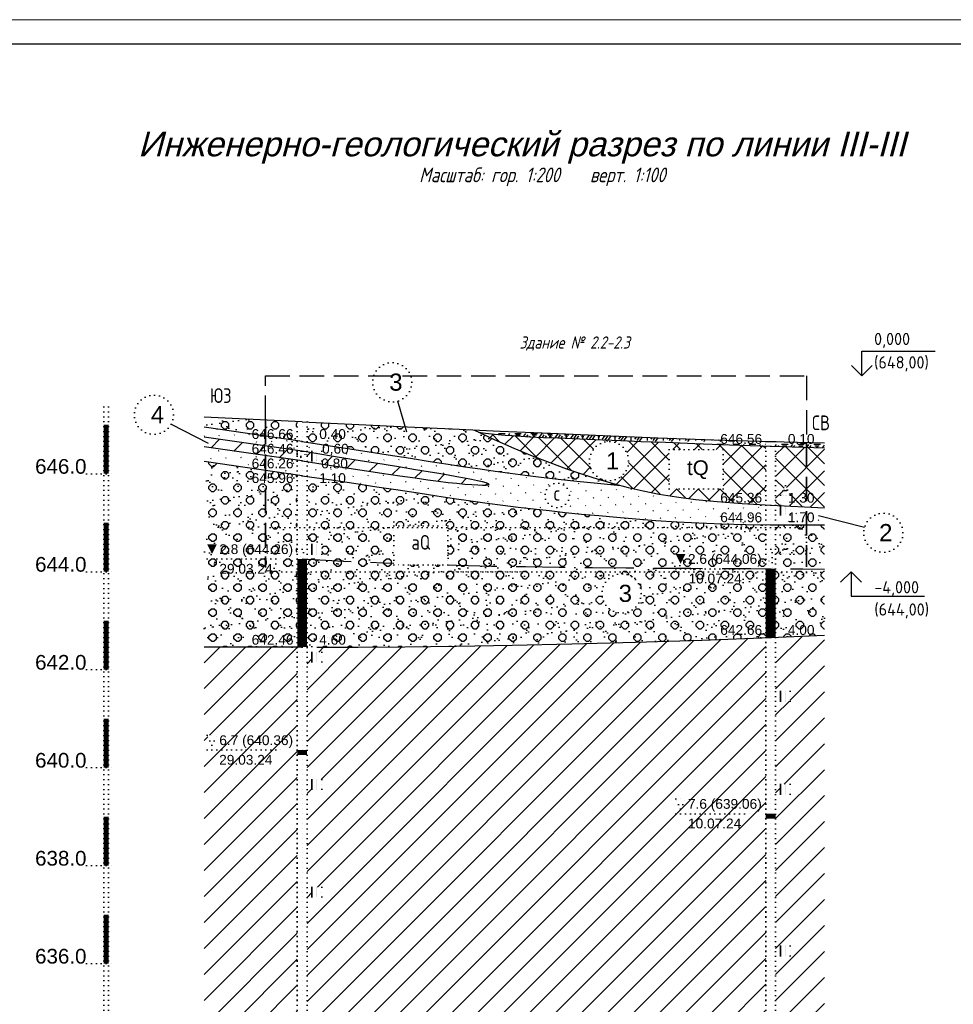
# Model space of a CAD drawing. Header units: millimetres. Extents: x -56135 to 1694203, y -446411 to -23139.
# Tile 42 of 256: x 242503 to 261559, y -118606 to -98505. Entities that reach past the tile are written whole.
import ezdxf

# ---------------------------------------------------------------- set-up
doc = ezdxf.new("R2010")
doc.units = ezdxf.units.MM
for name, pattern in [('CONTI', [1, 0, 1]), ('DASHED', [7, 5, -2, 0]), ('L2', [1, 0, 1])]:
    doc.linetypes.add(name, pattern=pattern)
for name, color, linetype, lineweight in [('0 Фундамент', 5, 'Continuous', 30), ('A-ANNO-NOTE-2', 7, 'Continuous', 18), ('G-ANNO-DIMS', 7, 'Continuous', 9), ('G-ANNO-DIMS-1', 7, 'Continuous', 18), ('ТОНКИЕ', 7, 'Continuous', 9)]:
    doc.layers.add(name, color=color, linetype=linetype, lineweight=lineweight)
for name, color, linetype in [('CUT_LRS', 7, 'CONTI'), ('CUT_TST', 7, 'CONTI'), ('CUT_WAT', 7, 'CONTI'), ('ТОЛСТЫЕ_ОСНОВНЫЕ', 6, 'Continuous')]:
    doc.layers.add(name, color=color, linetype=linetype)
doc.styles.add('ISOCPEUR', font='GOST_Common.ttf', dxfattribs={"height": 450})
doc.styles.get("Standard").update_dxf_attribs({"font": 'arial.ttf'})
doc.styles.add('ўхЁЄхцэ√щ', font='simplex.shx', dxfattribs={"height": 2.5})
pattern_1 = [(45, (-1329.967, 1.9), (-2.65165, 2.65165), [])]
pattern_2 = [(45, (-1329.967, 1.9), (-1.4849242, 1.4849242), [0.15, -2.1])]
pattern_3 = [(45, (-1328.182, 3.43), (-2.55, 2.55), [0.721249, -2.884996]), (45, (-1327.162, 2.41), (-2.55, 2.55), [0.721249, -2.884996]), (135, (-1327.672, 2.41), (-2.55, -2.55), [0.721249, -2.884996]), (135, (-1326.652, 3.43), (-2.55, -2.55), [0.721249, -2.884996]), (0, (-1327.672, 2.41), (2.55, 2.55), [0.51, -4.59]), (0, (-1327.672, 3.94), (2.55, 2.55), [0.51, -4.59]), (90, (-1328.182, 2.92), (-2.55, 2.55), [0.51, -4.59]), (90, (-1326.652, 2.92), (-2.55, 2.55), [0.51, -4.59])]
pattern_4 = [(37.5, (-1329.967, 1.9), (-0.125987, 3.8536475), [0, -3.04, 0, -3.4, 0, -3.25]), (7.5, (-1329.967, 1.9), (3.539553, 5.644292), [0, -1.64, 0, -2.74, 0, -1.05]), (327.5, (-1332.427, 1.9), (6.228284, 0.011318), [0, -1, 0, -3.6, 0, -4.7]), (317.5, (-1332.427, 1.9), (6.012253, 1.755351), [0, -0.5, 0, -2.36, 0, -2.7])]
pattern_5 = [(0, (-1329.967, 1.9), (1.65, 2.2), [1.32, -1.98]), (0, (-1329.747, 1.57), (1.65, 2.2), [0.88, -2.42]), (0, (-1329.527, 1.24), (1.65, 2.2), [0.44, -2.86]), (90, (-1329.307, 0.47), (-1.65, 2.2), [1.1, -3.3]), (53.13, (-1328.537, 0.712), (-3.3, 6e-06), [1.43, -1.32]), (53.13, (-1328.097, 0.47), (-3.3, 6e-06), [1.43, -1.32]), (53.13, (-1327.657, 0.228), (-3.3, 6e-06), [1.43, -1.32])]
pattern_6 = [(45, (-1329.967, 1.9), (-2.209709, 2.209709), []), (135, (-1329.967, 1.9), (-2.209709, -2.209709), [])]

# ---------------------------------------------------------------- blocks, each defined once
blk = doc.blocks.new('*U42')
at = {"layer": 'ТОЛСТЫЕ_ОСНОВНЫЕ', "color": 6}
blk.add_lwpolyline([(20, 5), (1256, 5), (1256, 589), (20, 589)], close=True, dxfattribs=at)
at = {"layer": 'ТОНКИЕ'}
blk.add_lwpolyline([(0, 0), (1261, 0), (1261, 594), (0, 594)], close=True, dxfattribs=at)
blk = doc.blocks.new('UZ_970')
at = {"layer": 'CUT_TST', "color": 0}
for p, q in [((0, 0), (0, 2)), ((0, 2), (2, 2)), ((0, 1.8), (2, 1.8)), ((0, 1.6), (2, 1.6)), ((0, 1.4), (2, 1.4)), ((0, 1.2), (2, 1.2)), ((0, 1), (2, 1)), ((0, 0.8), (2, 0.8)), ((0, 0.6), (2, 0.6)), ((0, 0.4), (2, 0.4)), ((0, 0.2), (2, 0.2)), ((2, 0), (0, 0)), ((2, 2), (2, 0))]:
    blk.add_line(p, q, dxfattribs=at)
blk = doc.blocks.new('UZ_971')
at = {"layer": 'CUT_TST', "color": 0}
for p, q in [((0, 0), (1, 2)), ((2, 0), (0, 0)), ((1, 2), (0.4, 0)), ((1, 2), (0.7, 0)), ((1, 2), (2, 0)), ((1, 2), (1, 0)), ((1, 2), (1.3, 0)), ((1, 2), (1.6, 0))]:
    blk.add_line(p, q, dxfattribs=at)
blk = doc.blocks.new('разрезы геология 1-1')
at = {"layer": 'CUT_LRS'}
h = blk.add_hatch(dxfattribs=at)
h.set_pattern_fill('GR_GR', color=256, scale=17, style=0)
h.set_pattern_definition(pattern_3)
h.paths.add_polyline_path([(8.02, 302.98), (8.02, 306.26), (-4.48, 306.87), (-4.48, 304.78)])
h.paths.add_polyline_path([(8.02, 306.26), (8.02, 302.98), (14.52, 302.04), (14.52, 305.95)])
h.paths.add_polyline_path([(4.71, 301.9), (12.57, 301.9), (12.57, 304.9), (4.71, 304.9)], flags=9)
h = blk.add_hatch(dxfattribs=at)
h.set_pattern_fill('AR-SAND', color=256, scale=2, style=0)
h.set_pattern_definition(pattern_4)
h.paths.add_polyline_path([(-4.48, 306.87), (-4.48, 304.78), (8.02, 302.98), (8.02, 306.26)])
h.paths.add_polyline_path([(8.02, 306.26), (8.02, 302.98), (14.52, 302.04), (14.52, 305.9), (15.52, 305.9)])
h.paths.add_polyline_path([(4.71, 301.9), (12.57, 301.9), (12.57, 304.9), (4.71, 304.9)], flags=9)
h = blk.add_hatch(dxfattribs=at)
h.set_pattern_fill('GR_GR', color=256, scale=17, style=0)
h.set_pattern_definition(pattern_3)
h.paths.add_polyline_path([(35.34, 304.98), (28.52, 305.3), (16.52, 305.85), (16.52, 301.75), (22.12, 300.88), (27.94, 299.98), (33.08, 299.18), (35.34, 298.82)])
h.paths.add_polyline_path([(19.1, 298.9), (24.38, 298.9), (24.38, 301.9), (19.1, 301.9)], flags=25)
h.paths.add_polyline_path([(18.51, 301.9), (23.8, 301.9), (23.8, 304.9), (18.51, 304.9)], flags=24)
h = blk.add_hatch(dxfattribs=at)
h.set_pattern_fill('AR-SAND', color=256, scale=2, style=0)
h.set_pattern_definition(pattern_4)
h.paths.add_polyline_path([(50.56, 304.26), (46.18, 304.47), (37.01, 304.9), (36.05, 304.95), (36.05, 298.71), (37.63, 298.46), (41.68, 297.83), (45.35, 297.26), (48.71, 296.74), (51.87, 296.27), (54.93, 295.83), (57.96, 295.41), (61.06, 295), (64.32, 294.6), (67.81, 294.2), (71.62, 293.79), (75.84, 293.36), (80.55, 292.91), (79.04, 293.31), (75.95, 294.2), (72.77, 295.2), (69.48, 296.31), (66.05, 297.56), (62.47, 298.97), (58.71, 300.54), (54.75, 302.3)])
h.paths.add_polyline_path([(36.05, 304.95), (28.52, 305.3), (16.52, 305.85), (16.52, 301.75), (22.12, 300.88), (27.94, 299.98), (33.08, 299.18), (36.05, 298.71)])
h.paths.add_polyline_path([(19.1, 298.9), (24.38, 298.9), (24.38, 301.9), (19.1, 301.9)], flags=25)
h.paths.add_polyline_path([(18.51, 301.9), (23.8, 301.9), (23.8, 304.9), (18.51, 304.9)], flags=24)
at = {"layer": 'CUT_LRS', "linetype": 'Continuous'}
h = blk.add_hatch(dxfattribs=at)
h.set_pattern_fill('PESOK_S', color=256, scale=30, style=0)
h.set_pattern_definition(pattern_2)
h.paths.add_polyline_path([(-4.48, 304.78), (-4.48, 302.78), (14.52, 300.04), (14.52, 302.04)])
h.paths.add_polyline_path([(-4.48, 300.78), (-4.48, 297.78), (14.52, 295.04), (14.52, 297.7), (14.32, 297.9), (14.52, 297.9), (14.52, 298.04)])
h.paths.add_polyline_path([(4.71, 298.9), (12.57, 298.9), (12.57, 301.9), (4.71, 301.9)], flags=9)
h.paths.add_polyline_path([(4.71, 301.9), (12.57, 301.9), (12.57, 304.9), (4.71, 304.9)], flags=9)
h.paths.add_polyline_path([(4.71, 295.9), (12.57, 295.9), (12.57, 298.9), (4.71, 298.9)], flags=25)
at = {"layer": 'CUT_LRS'}
h = blk.add_hatch(dxfattribs=at)
h.set_pattern_fill('GR_GR', color=256, scale=17, style=0)
h.set_pattern_definition(pattern_3)
h.paths.add_polyline_path([(54.75, 302.3), (50.56, 304.26), (46.18, 304.47), (37.01, 304.9), (35.34, 304.98), (35.34, 298.82), (37.63, 298.46), (41.68, 297.83), (45.35, 297.26), (48.71, 296.74), (51.87, 296.27), (54.93, 295.83), (57.96, 295.41), (61.06, 295), (64.32, 294.6), (67.81, 294.2), (71.62, 293.79), (75.84, 293.36), (80.55, 292.91), (79.04, 293.31), (75.95, 294.2), (72.77, 295.2), (69.48, 296.31), (66.05, 297.56), (62.47, 298.97), (58.71, 300.54)])
at = {"layer": 'CUT_LRS', "linetype": 'Continuous'}
h = blk.add_hatch(dxfattribs=at)
h.set_pattern_fill('POCHVA', color=256, scale=11, style=0)
h.set_pattern_definition(pattern_5)
h.paths.add_polyline_path([(99.53, 302.25), (88.11, 302.65), (76.99, 303.09), (66.25, 303.55), (55.95, 304.01), (50.56, 304.26), (52.3, 303.86), (54.35, 303.54), (56.65, 303.27), (59.18, 303.05), (61.89, 302.87), (64.74, 302.72), (67.67, 302.59), (70.66, 302.47), (73.69, 302.35), (76.92, 302.22), (80.54, 302.07), (84.74, 301.91), (89.71, 301.71), (95.65, 301.49), (102.73, 301.22), (110.17, 300.94), (110.17, 301.93)])
h.paths.add_polyline_path([(100.36, 300.9), (108.08, 300.9), (108.08, 303.9), (100.36, 303.9)], flags=9)
at = {"layer": 'CUT_LRS'}
h = blk.add_hatch(dxfattribs=at)
h.set_pattern_fill('TEHNO', color=256, scale=25, style=0)
h.set_pattern_definition(pattern_6)
h.paths.add_polyline_path([(84.75, 301.91), (80.55, 302.07), (76.93, 302.22), (73.71, 302.35), (70.68, 302.48), (67.7, 302.6), (64.79, 302.72), (61.99, 302.86), (59.35, 303.01), (56.94, 303.17), (54.8, 303.35), (52.98, 303.57), (51.54, 303.81), (54.75, 302.3), (58.71, 300.54), (62.47, 298.97), (66.05, 297.56), (69.48, 296.31), (72.77, 295.2), (75.95, 294.2), (79.04, 293.31), (82.07, 292.5), (85.15, 291.78), (88.39, 291.13), (91.91, 290.55), (95.83, 290.05), (100.27, 289.61), (105.34, 289.22), (110.17, 288.96), (110.17, 300.94), (102.73, 301.22), (95.65, 301.49), (89.72, 301.71)])
h.paths.add_polyline_path([(82.17, 297.91, -1), (74.17, 297.91, -1)], flags=16)
h.paths.add_polyline_path([(90.47, 300.23), (101.47, 300.23), (101.47, 292.23), (90.47, 292.23), (90.47, 296.23)], flags=16)
h.paths.add_polyline_path([(76.65, 300.54), (79.4, 300.54), (79.4, 295.29), (76.65, 295.29)], flags=8)
h.paths.add_polyline_path([(93.34, 298.78), (97.83, 298.78), (97.83, 294.27), (93.34, 294.27)], flags=8)
h.paths.add_polyline_path([(100.36, 288.9), (107.94, 288.9), (107.94, 291.9), (100.36, 291.9)], flags=9)
at = {"layer": 'CUT_LRS', "linetype": 'Continuous'}
h = blk.add_hatch(dxfattribs=at)
h.set_pattern_fill('POCHVA', color=256, scale=11, style=0)
h.set_pattern_definition(pattern_5)
h.paths.add_polyline_path([(112.17, 301.87), (112.17, 300.87), (122.17, 300.58), (122.17, 301.58)])
h.paths.add_polyline_path([(114.16, 300.9), (119.02, 300.9), (119.02, 303.9), (114.16, 303.9)], flags=9)
h = blk.add_hatch(dxfattribs=at)
h.set_pattern_fill('SUGL_D', color=256, scale=30, style=0)
h.set_pattern_definition(pattern_1)
h.paths.add_polyline_path([(-4.48, 302.78), (-4.48, 300.78), (14.52, 298.04), (14.52, 300.04)])
h.paths.add_polyline_path([(4.71, 298.9), (12.57, 298.9), (12.57, 301.9), (4.71, 301.9)], flags=25)
h = blk.add_hatch(dxfattribs=at)
h.set_pattern_fill('PESOK_S', color=256, scale=30, style=0)
h.set_pattern_definition(pattern_2)
h.paths.add_polyline_path([(61.06, 295), (57.96, 295.41), (54.93, 295.83), (51.87, 296.27), (48.71, 296.74), (45.35, 297.26), (41.68, 297.83), (37.63, 298.46), (33.08, 299.18), (27.94, 299.98), (22.12, 300.88), (16.52, 301.75), (16.52, 299.9), (17.52, 299.9), (19.52, 299.9), (19.52, 299.24), (21.95, 298.84), (27.35, 297.96), (31.85, 297.23), (35.57, 296.62), (40.46, 295.83), (44.51, 295.16), (47.99, 294.54), (51.63, 293.82), (54.26, 293.09), (52.88, 292.95), (50.86, 293.02), (47.96, 293.25), (45.32, 293.54), (43.38, 293.78), (41.18, 294.07), (38.6, 294.44), (35.5, 294.89), (31.77, 295.44), (27.28, 296.12), (21.9, 296.93), (16.52, 297.75), (16.52, 294.76), (21.02, 294.1), (26.1, 293.35), (30.79, 292.65), (35.14, 291.99), (39.2, 291.38), (42.99, 290.81), (46.58, 290.27), (49.99, 289.78), (53.28, 289.32), (56.47, 288.89), (59.63, 288.5), (62.77, 288.12), (65.95, 287.76), (69.19, 287.41), (72.55, 287.07), (76.06, 286.74), (79.76, 286.41), (83.64, 286.08), (87.73, 285.78), (92.01, 285.5), (96.49, 285.27), (101.18, 285.08), (106.07, 284.96), (110.17, 284.91), (110.17, 288.96), (105.34, 289.22), (100.27, 289.61), (95.83, 290.05), (91.91, 290.55), (88.39, 291.13), (85.15, 291.78), (82.07, 292.5), (80.55, 292.91), (75.84, 293.36), (71.62, 293.79), (67.81, 294.2), (64.32, 294.6)])
h.paths.add_polyline_path([(70.07, 290.9, -1), (65.11, 290.9, -1)], flags=16)
h.paths.add_polyline_path([(66.86, 289.7), (68.11, 289.7), (68.11, 292.09), (66.86, 292.09)], flags=8)
h.paths.add_polyline_path([(100.37, 284.9), (108.22, 284.9), (108.22, 287.9), (100.37, 287.9)], flags=9)
h.paths.add_polyline_path([(100.37, 288.9), (107.94, 288.9), (107.94, 291.9), (100.37, 291.9)], flags=24)
h.paths.add_polyline_path([(18.52, 292.9), (22.94, 292.9), (22.94, 295.9), (18.52, 295.9)], flags=25)
h.paths.add_polyline_path([(18.93, 295.9), (24.21, 295.9), (24.21, 298.9), (18.93, 298.9)], flags=24)
h.paths.add_polyline_path([(19.1, 298.9), (24.38, 298.9), (24.38, 301.9), (19.1, 301.9)], flags=9)
h = blk.add_hatch(dxfattribs=at)
h.set_pattern_fill('SUGL_D', color=256, scale=30, style=0)
h.set_pattern_definition(pattern_1)
h.paths.add_polyline_path([(31.85, 297.23), (27.35, 297.96), (21.95, 298.84), (19.52, 299.24), (19.52, 297.9), (17.52, 297.9), (16.52, 297.9), (16.52, 297.75), (21.9, 296.93), (27.28, 296.12), (31.77, 295.44), (35.5, 294.89), (38.6, 294.44), (41.18, 294.07), (43.38, 293.78), (45.32, 293.54), (47.1, 293.35), (48.72, 293.19), (50.15, 293.08), (51.38, 293), (52.37, 292.97), (53.11, 292.97), (53.57, 293.02), (53.73, 293.11), (53.56, 293.24), (53.1, 293.41), (52.35, 293.62), (51.35, 293.85), (50.12, 294.11), (48.69, 294.4), (47.08, 294.7), (45.32, 295.01), (43.4, 295.34), (41.22, 295.7), (38.66, 296.12), (35.57, 296.62)])
h.paths.add_polyline_path([(17.52, 299.57), (16.52, 299.74), (16.52, 297.9), (17.52, 297.9)])
h.paths.add_polyline_path([(18.93, 295.9), (24.21, 295.9), (24.21, 298.9), (18.93, 298.9)], flags=25)
at = {"layer": 'CUT_LRS'}
h = blk.add_hatch(dxfattribs=at)
h.set_pattern_fill('TEHNO', color=256, scale=25, style=0)
h.set_pattern_definition(pattern_6)
h.paths.add_polyline_path([(112.17, 300.87), (112.17, 288.9), (113.17, 288.9), (115.17, 288.9), (115.17, 288.69), (118.47, 288.53), (118.47, 300.69)])
h.paths.add_polyline_path([(114.17, 292.9), (115.17, 290.9), (113.17, 290.9)], flags=16)
h.paths.add_polyline_path([(118.47, 288.53), (122.17, 288.34), (122.17, 300.58), (118.47, 300.69)])
h.paths.add_polyline_path([(114.16, 288.9), (118.88, 288.9), (118.88, 291.9), (114.16, 291.9)], flags=9)
h = blk.add_hatch(dxfattribs=at)
h.set_pattern_fill('GR_GR', color=256, scale=17, style=0)
h.set_pattern_definition(pattern_3)
h.paths.add_polyline_path([(-4.48, 259.9), (14.52, 259.9), (14.52, 295.04), (-4.48, 297.78)])
h.paths.add_polyline_path([(-1.87, 274.4), (7.56, 274.4), (7.56, 277.4), (-1.87, 277.4)], flags=24)
h.paths.add_polyline_path([(-1.96, 278.18), (11.04, 278.18), (11.04, 281.62), (-1.96, 281.62)], flags=24)
h.paths.add_polyline_path([(4.71, 259.9), (12.57, 259.9), (12.57, 262.9), (4.71, 262.9)], flags=9)
h.paths.add_polyline_path([(4.71, 292.9), (12.43, 292.9), (12.43, 295.9), (4.71, 295.9)], flags=24)
h = blk.add_hatch(dxfattribs=at)
h.set_pattern_fill('AR-SAND', color=256, scale=2, style=0)
h.set_pattern_definition(pattern_4)
h.paths.add_polyline_path([(-4.48, 259.9), (14.52, 259.9), (14.52, 295.04), (-4.48, 297.78)])
h.paths.add_polyline_path([(-1.87, 274.4), (7.56, 274.4), (7.56, 277.4), (-1.87, 277.4)], flags=24)
h.paths.add_polyline_path([(-1.96, 278.18), (11.04, 278.18), (11.04, 281.62), (-1.96, 281.62)], flags=24)
h.paths.add_polyline_path([(4.71, 259.9), (12.57, 259.9), (12.57, 262.9), (4.71, 262.9)], flags=9)
h.paths.add_polyline_path([(4.71, 292.9), (12.43, 292.9), (12.43, 295.9), (4.71, 295.9)], flags=24)
h = blk.add_hatch(dxfattribs=at)
h.set_pattern_fill('GR_GR', color=256, scale=17, style=0)
h.set_pattern_definition(pattern_3)
h.paths.add_polyline_path([(61.12, 276.33), (67.98, 276.23), (74.78, 276.16), (81.57, 276.1), (88.29, 276.04), (94.84, 275.99), (101.15, 275.96), (107.12, 275.92), (110.17, 275.91), (110.17, 284.91), (106.07, 284.96), (101.18, 285.08), (96.49, 285.27), (92.01, 285.5), (87.73, 285.78), (83.64, 286.08), (79.76, 286.41), (76.06, 286.74), (72.55, 287.07), (69.19, 287.41), (65.95, 287.76), (62.77, 288.12), (59.63, 288.5), (56.47, 288.89), (53.28, 289.32), (49.99, 289.78), (46.58, 290.27), (42.99, 290.81), (39.2, 291.38), (35.14, 291.99), (30.79, 292.65), (26.1, 293.35), (21.02, 294.1), (16.52, 294.76), (16.52, 277.85), (23.96, 277.47), (31.98, 277.12), (34.24, 277.04), (34.24, 280.68), (34.24, 284.68), (45.24, 284.68), (45.24, 276.68), (47.02, 276.62), (54.16, 276.46)])
h.paths.add_polyline_path([(19.52, 280.9), (19.52, 278.9), (17.52, 278.9), (17.52, 280.9)], flags=16)
h.paths.add_polyline_path([(54.16, 276.46), (47.02, 276.62), (45.24, 276.68), (34.24, 276.68), (34.24, 277.04), (31.98, 277.12), (23.96, 277.47), (16.52, 277.85), (16.52, 259.9), (17.52, 259.9), (18.52, 259.9), (26.94, 259.9), (36.46, 259.96), (46.97, 260.08), (58.38, 260.27), (70.6, 260.54), (83.54, 260.89), (97.09, 261.34), (110.17, 261.86), (110.17, 275.91), (107.12, 275.92), (101.15, 275.96), (94.84, 275.99), (88.29, 276.04), (81.57, 276.1), (74.78, 276.16), (67.98, 276.23), (61.12, 276.33)])
h.paths.add_polyline_path([(84.74, 270.88, -1), (76.74, 270.88, -1)], flags=16)
h.paths.add_polyline_path([(93.69, 276.18), (106.69, 276.18), (106.69, 279.62), (93.69, 279.62)], flags=24)
h.paths.add_polyline_path([(18.51, 292.9), (22.94, 292.9), (22.94, 295.9), (18.51, 295.9)], flags=9)
h.paths.add_polyline_path([(79.25, 273.51), (82.5, 273.51), (82.5, 268.25), (79.25, 268.25)], flags=8)
h.paths.add_polyline_path([(93.89, 272.4), (103.04, 272.4), (103.04, 275.4), (93.89, 275.4)], flags=24)
h.paths.add_polyline_path([(100.36, 261.9), (108.22, 261.9), (108.22, 264.9), (100.36, 264.9)], flags=24)
h.paths.add_polyline_path([(18.51, 259.9), (23.8, 259.9), (23.8, 262.9), (18.51, 262.9)], flags=9)
h = blk.add_hatch(dxfattribs=at)
h.set_pattern_fill('AR-SAND', color=256, scale=2, style=0)
h.set_pattern_definition(pattern_4)
h.paths.add_polyline_path([(61.12, 276.33), (67.98, 276.23), (74.78, 276.16), (81.57, 276.1), (88.29, 276.04), (94.84, 275.99), (101.15, 275.96), (107.12, 275.92), (110.17, 275.91), (110.17, 284.91), (106.07, 284.96), (101.18, 285.08), (96.49, 285.27), (92.01, 285.5), (87.73, 285.78), (83.64, 286.08), (79.76, 286.41), (76.06, 286.74), (72.55, 287.07), (69.19, 287.41), (65.95, 287.76), (62.77, 288.12), (59.63, 288.5), (56.47, 288.89), (53.28, 289.32), (49.99, 289.78), (46.58, 290.27), (42.99, 290.81), (39.2, 291.38), (35.14, 291.99), (30.79, 292.65), (26.1, 293.35), (21.02, 294.1), (16.52, 294.76), (16.52, 277.85), (23.96, 277.47), (31.98, 277.12), (34.24, 277.04), (34.24, 280.68), (34.24, 284.68), (45.24, 284.68), (45.24, 276.68), (47.02, 276.62), (54.16, 276.46)])
h.paths.add_polyline_path([(19.52, 280.9), (19.52, 278.9), (17.52, 278.9), (17.52, 280.9)], flags=16)
h.paths.add_polyline_path([(54.16, 276.46), (47.02, 276.62), (45.24, 276.68), (34.24, 276.68), (34.24, 277.04), (31.98, 277.12), (23.96, 277.47), (16.52, 277.85), (16.52, 259.9), (17.52, 259.9), (18.52, 259.9), (26.94, 259.9), (36.46, 259.96), (46.97, 260.08), (58.38, 260.27), (70.6, 260.54), (83.54, 260.89), (97.09, 261.34), (110.17, 261.86), (110.17, 275.91), (107.12, 275.92), (101.15, 275.96), (94.84, 275.99), (88.29, 276.04), (81.57, 276.1), (74.78, 276.16), (67.98, 276.23), (61.12, 276.33)])
h.paths.add_polyline_path([(84.74, 270.88, -1), (76.74, 270.88, -1)], flags=16)
h.paths.add_polyline_path([(93.69, 276.18), (106.69, 276.18), (106.69, 279.62), (93.69, 279.62)], flags=24)
h.paths.add_polyline_path([(18.51, 292.9), (22.94, 292.9), (22.94, 295.9), (18.51, 295.9)], flags=9)
h.paths.add_polyline_path([(79.25, 273.51), (82.5, 273.51), (82.5, 268.25), (79.25, 268.25)], flags=8)
h.paths.add_polyline_path([(93.89, 272.4), (103.04, 272.4), (103.04, 275.4), (93.89, 275.4)], flags=24)
h.paths.add_polyline_path([(100.36, 261.9), (108.22, 261.9), (108.22, 264.9), (100.36, 264.9)], flags=24)
h.paths.add_polyline_path([(18.51, 259.9), (23.8, 259.9), (23.8, 262.9), (18.51, 262.9)], flags=9)
at = {"layer": 'CUT_LRS', "linetype": 'Continuous'}
h = blk.add_hatch(dxfattribs=at)
h.set_pattern_fill('PESOK_S', color=256, scale=30, style=0)
h.set_pattern_definition(pattern_2)
h.paths.add_polyline_path([(122.17, 288.34), (115.17, 288.69), (115.17, 286.9), (113.17, 286.9), (113.17, 288.8), (112.17, 288.85), (112.17, 284.9), (122.17, 284.86)])
h.paths.add_polyline_path([(114.16, 284.9), (119.02, 284.9), (119.02, 287.9), (114.16, 287.9)], flags=24)
at = {"layer": 'CUT_LRS'}
h = blk.add_hatch(dxfattribs=at)
h.set_pattern_fill('GR_GR', color=256, scale=17, style=0)
h.set_pattern_definition(pattern_3)
h.paths.add_polyline_path([(122.17, 284.86), (112.17, 284.9), (112.17, 275.9), (112.67, 275.9), (117.71, 275.87), (122.17, 275.85)])
h.paths.add_polyline_path([(115.17, 278.9), (113.17, 278.9), (114.17, 280.9)], flags=16)
h.paths.add_polyline_path([(122.17, 275.85), (117.71, 275.87), (112.67, 275.9), (112.17, 275.9), (112.17, 261.94), (122.17, 262.36)])
h.paths.add_polyline_path([(114.16, 261.9), (119.45, 261.9), (119.45, 264.9), (114.16, 264.9)], flags=9)
h = blk.add_hatch(dxfattribs=at)
h.set_pattern_fill('AR-SAND', color=256, scale=2, style=0)
h.set_pattern_definition(pattern_4)
h.paths.add_polyline_path([(122.17, 284.86), (112.17, 284.9), (112.17, 275.9), (112.67, 275.9), (117.71, 275.87), (122.17, 275.85)])
h.paths.add_polyline_path([(115.17, 278.9), (113.17, 278.9), (114.17, 280.9)], flags=16)
h.paths.add_polyline_path([(117.71, 275.87), (112.67, 275.9), (112.17, 275.9), (112.17, 261.94), (122.17, 262.36), (122.17, 275.85)])
h.paths.add_polyline_path([(114.16, 261.9), (119.45, 261.9), (119.45, 264.9), (114.16, 264.9)], flags=9)
at = {"layer": 'CUT_LRS', "linetype": 'Continuous'}
h = blk.add_hatch(dxfattribs=at)
h.set_pattern_fill('SUGL_D', color=256, scale=30, style=0)
h.set_pattern_definition(pattern_1)
h.paths.add_polyline_path([(110.17, 261.86), (97.09, 261.34), (83.54, 260.89), (70.6, 260.54), (58.38, 260.27), (46.97, 260.08), (36.46, 259.96), (26.94, 259.9), (18.52, 259.9), (17.52, 259.9), (16.52, 259.9), (16.52, 75.9), (15.52, 75.9), (22.72, 67.93), (29.47, 60.66), (35.8, 54.03), (41.78, 47.97), (47.47, 42.41), (52.92, 37.28), (58.18, 32.51), (63.31, 28.04), (68.38, 23.8), (73.48, 19.81), (78.74, 16.08), (84.25, 12.63), (90.14, 9.46), (96.52, 6.61), (103.49, 4.08), (110.17, 2.18)])
h.paths.add_polyline_path([(69.32, 174.08), (69.32, 166.08), (58.32, 166.08), (58.32, 170.08), (58.32, 174.08)], flags=16)
h.paths.add_polyline_path([(93.91, 170.06, -1), (85.91, 170.06, -1)], flags=16)
h.paths.add_polyline_path([(40.93, 170.25, -1), (32.93, 170.25, -1)], flags=16)
h.paths.add_polyline_path([(92.77, 226.9), (91.77, 228.9), (93.77, 228.9)], flags=16)
h.paths.add_polyline_path([(19.52, 157.9), (19.52, 155.9), (17.52, 155.9), (17.52, 157.9)], flags=16)
h.paths.add_polyline_path([(19.52, 208.9), (17.52, 208.9), (17.52, 210.9), (19.52, 210.9)], flags=16)
h.paths.add_polyline_path([(19.52, 230.9), (17.52, 230.9), (17.52, 232.9), (19.52, 232.9)], flags=16)
h.paths.add_polyline_path([(19.52, 104.9), (19.52, 102.9), (17.52, 102.9), (17.52, 104.9)], flags=16)
h.paths.add_polyline_path([(19.52, 256.9), (17.52, 256.9), (17.52, 258.9), (19.52, 258.9)], flags=16)
h.paths.add_polyline_path([(19.52, 87.9), (19.52, 85.9), (17.52, 85.9), (17.52, 87.9)], flags=16)
h.paths.add_polyline_path([(61.35, 172.95), (66.28, 172.95), (66.28, 168.45), (61.35, 168.45)], flags=8)
h.paths.add_polyline_path([(88.25, 172.69), (91.75, 172.69), (91.75, 167.43), (88.25, 167.43)], flags=8)
h.paths.add_polyline_path([(35.27, 172.87), (38.78, 172.87), (38.78, 167.62), (35.27, 167.62)], flags=8)
h.paths.add_polyline_path([(93.78, 222.4), (102.92, 222.4), (102.92, 225.4), (93.78, 225.4)], flags=24)
h.paths.add_polyline_path([(93.69, 226.18), (106.55, 226.18), (106.55, 229.62), (93.69, 229.62)], flags=24)
h.paths.add_polyline_path([(100.36, 1.9), (107.79, 1.9), (107.79, 4.9), (100.36, 4.9)], flags=9)
h.paths.add_polyline_path([(18.51, 75.9), (24.94, 75.9), (24.94, 78.9), (18.51, 78.9)], flags=24)
h = blk.add_hatch(dxfattribs=at)
h.set_pattern_fill('SUGL_D', color=256, scale=30, style=0)
h.set_pattern_definition(pattern_1)
h.paths.add_polyline_path([(122.17, 262.36), (112.17, 261.94), (112.17, 1.9), (111.17, 1.9), (122.17, -0.89)])
h.paths.add_polyline_path([(115.17, 198.9), (115.17, 196.9), (113.17, 196.9), (113.17, 198.9)], flags=16)
h.paths.add_polyline_path([(115.17, 229.9), (113.17, 229.9), (113.17, 231.9), (115.17, 231.9)], flags=16)
h.paths.add_polyline_path([(115.17, 248.9), (113.17, 248.9), (113.17, 250.9), (115.17, 250.9)], flags=16)
h.paths.add_polyline_path([(115.17, 136.9), (115.17, 134.9), (113.17, 134.9), (113.17, 136.9)], flags=16)
h.paths.add_polyline_path([(115.17, 90.9), (115.17, 88.9), (113.17, 88.9), (113.17, 90.9)], flags=16)
h.paths.add_polyline_path([(115.17, 58.9), (115.17, 56.9), (113.17, 56.9), (113.17, 58.9)], flags=16)
h.paths.add_polyline_path([(115.17, 7.9), (115.17, 5.9), (113.17, 5.9), (113.17, 7.9)], flags=16)
h.paths.add_polyline_path([(114.16, 1.9), (120.59, 1.9), (120.59, 4.9), (114.16, 4.9)], flags=24)
h = blk.add_hatch(dxfattribs=at)
h.set_pattern_fill('SUGL_D', color=256, scale=30, style=0)
h.set_pattern_definition(pattern_1)
h.paths.add_polyline_path([(14.52, 259.9), (-4.48, 259.9), (-4.48, 98.08), (14.52, 77.01)])
h.paths.add_polyline_path([(-1.88, 241.9), (-2.88, 239.9), (-3.88, 241.9)], flags=16)
h.paths.add_polyline_path([(-1.91, 235.4), (7.52, 235.4), (7.52, 238.4), (-1.91, 238.4)], flags=24)
h.paths.add_polyline_path([(-1.96, 239.18), (10.9, 239.18), (10.9, 242.62), (-1.96, 242.62)], flags=24)
for p, q in [((-24.98, 308.94), (-24.98, -5.1)), ((-23.98, 308.94), (-23.98, -18.1)), ((14.52, 305.9), (14.52, 75.9)), ((14.52, 305.9), (16.52, 305.9)), ((14.52, 305.9), (16.52, 305.9)), ((16.52, 305.9), (16.52, 75.9)), ((14.52, 304.9), (16.52, 304.9)), ((14.52, 303.9), (16.52, 303.9)), ((12.52, 301.9), (13.52, 301.9)), ((13.52, 301.9), (15.52, 301.9)), ((14.52, 302.9), (16.52, 302.9)), ((14.52, 301.9), (16.52, 301.9)), ((15.52, 301.9), (17.52, 301.9)), ((110.17, 301.9), (110.17, 1.9)), ((112.17, 301.9), (112.17, 1.9)), ((13.52, 299.9), (15.52, 299.9)), ((14.52, 300.9), (16.52, 300.9)), ((14.52, 299.9), (16.52, 299.9)), ((14.52, 299.9), (16.52, 299.9)), ((14.52, 299.9), (16.52, 299.9)), ((14.52, 299.6), (16.22, 297.9)), ((15.32, 299.9), (16.52, 298.7)), ((15.52, 299.9), (17.52, 299.9)), ((15.52, 299.9), (16.52, 298.9)), ((15.72, 299.9), (16.52, 299.1)), ((108.17, 300.9), (109.17, 300.9)), ((109.17, 300.9), (111.17, 300.9)), ((111.17, 300.9), (113.17, 300.9)), ((113.17, 300.9), (114.17, 300.9)), ((13.52, 297.9), (15.52, 297.9)), ((14.52, 297.7), (14.32, 297.9)), ((14.52, 299.4), (16.02, 297.9)), ((14.52, 299.2), (15.82, 297.9)), ((14.52, 298.1), (14.72, 297.9)), ((14.52, 297.9), (16.52, 297.9)), ((14.52, 297.9), (14.52, 297.9)), ((14.52, 297.9), (16.52, 297.9)), ((14.52, 297.9), (16.52, 297.9)), ((15.52, 297.9), (17.52, 297.9)), ((14.52, 296.9), (16.52, 296.9)), ((14.52, 295.9), (16.52, 295.9)), ((-28.48, 295.3), (-22.48, 295.3)), ((13.52, 294.9), (15.52, 294.9)), ((14.52, 294.9), (16.52, 294.9)), ((14.52, 293.9), (16.52, 293.9)), ((15.52, 294.9), (17.52, 294.9)), ((14.52, 292.9), (16.52, 292.9)), ((14.52, 291.9), (16.52, 291.9)), ((14.52, 290.9), (16.52, 290.9)), ((14.52, 289.9), (16.52, 289.9)), ((14.52, 288.9), (16.52, 288.9)), ((14.52, 287.9), (16.52, 287.9)), ((108.17, 288.9), (109.17, 288.9)), ((109.17, 288.9), (111.17, 288.9)), ((110.17, 288.9), (112.17, 288.9)), ((110.17, 288.9), (112.17, 288.9)), ((110.17, 287.9), (112.17, 287.9)), ((111.17, 288.9), (113.17, 288.9)), ((113.17, 288.9), (114.17, 288.9)), ((14.52, 286.9), (16.52, 286.9)), ((14.52, 285.9), (16.52, 285.9)), ((110.17, 286.9), (112.17, 286.9)), ((110.17, 285.9), (112.17, 285.9)), ((14.52, 284.9), (16.52, 284.9)), ((14.52, 283.9), (16.52, 283.9)), ((108.17, 284.9), (109.17, 284.9)), ((109.17, 284.9), (111.17, 284.9)), ((110.17, 284.9), (112.17, 284.9)), ((110.17, 284.9), (112.17, 284.9)), ((110.17, 284.9), (112.17, 284.9)), ((110.17, 284.9), (112.17, 284.9)), ((110.17, 283.9), (112.17, 283.9)), ((111.17, 284.9), (113.17, 284.9)), ((113.17, 284.9), (114.17, 284.9)), ((14.52, 282.9), (16.52, 282.9)), ((14.52, 281.9), (16.52, 281.9)), ((110.17, 282.9), (112.17, 282.9)), ((110.17, 281.9), (112.17, 281.9)), ((14.52, 280.9), (16.52, 280.9)), ((14.52, 279.9), (16.52, 279.9)), ((14.52, 279.9), (16.52, 279.9)), ((14.52, 279.9), (16.52, 279.9)), ((15.52, 279.9), (14.52, 278.9)), ((16.52, 279.9), (14.52, 277.9)), ((110.17, 280.9), (112.17, 280.9)), ((110.17, 279.9), (112.17, 279.9)), ((110.17, 279.9), (112.17, 279.9)), ((110.17, 279.9), (112.17, 279.9)), ((111.17, 279.9), (110.17, 278.9)), ((112.17, 279.9), (110.17, 277.9)), ((14.52, 277.9), (16.52, 277.9)), ((14.52, 277.9), (16.52, 277.9)), ((16.52, 278.9), (15.52, 277.9)), ((16.52, 277.9), (16.52, 277.9)), ((112.17, 278.9), (110.17, 276.9)), ((112.17, 277.9), (110.17, 275.9)), ((110.17, 275.9), (112.17, 275.9)), ((110.17, 275.9), (112.17, 275.9)), ((112.17, 276.9), (111.17, 275.9)), ((112.17, 275.9), (112.17, 275.9)), ((-28.48, 275.3), (-22.48, 275.3)), ((108.17, 261.9), (109.17, 261.9)), ((109.17, 261.9), (111.17, 261.9)), ((110.17, 261.9), (112.17, 261.9)), ((110.17, 261.9), (112.17, 261.9)), ((110.17, 261.9), (112.17, 261.9)), ((111.17, 261.9), (113.17, 261.9)), ((113.17, 261.9), (114.17, 261.9)), ((12.52, 259.9), (13.52, 259.9)), ((13.52, 259.9), (15.52, 259.9)), ((14.52, 259.9), (16.52, 259.9)), ((14.52, 259.9), (16.52, 259.9)), ((14.52, 259.9), (16.52, 259.9)), ((15.52, 259.9), (17.52, 259.9)), ((17.52, 259.9), (18.52, 259.9)), ((110.17, 260.9), (112.17, 260.9)), ((110.17, 259.9), (112.17, 259.9)), ((14.52, 258.9), (16.52, 258.9)), ((14.52, 257.9), (16.52, 257.9)), ((110.17, 258.9), (112.17, 258.9)), ((110.17, 257.9), (112.17, 257.9)), ((-28.48, 255.3), (-22.48, 255.3)), ((14.52, 256.9), (16.52, 256.9)), ((14.52, 255.9), (16.52, 255.9)), ((110.17, 256.9), (112.17, 256.9)), ((110.17, 255.9), (112.17, 255.9)), ((14.52, 254.9), (16.52, 254.9)), ((14.52, 253.9), (16.52, 253.9)), ((110.17, 254.9), (112.17, 254.9)), ((110.17, 253.9), (112.17, 253.9)), ((14.52, 252.9), (16.52, 252.9)), ((14.52, 251.9), (16.52, 251.9)), ((110.17, 252.9), (112.17, 252.9)), ((110.17, 251.9), (112.17, 251.9)), ((14.52, 250.9), (16.52, 250.9)), ((14.52, 249.9), (16.52, 249.9)), ((110.17, 250.9), (112.17, 250.9)), ((110.17, 249.9), (112.17, 249.9)), ((14.52, 248.9), (16.52, 248.9)), ((14.52, 247.9), (16.52, 247.9)), ((110.17, 248.9), (112.17, 248.9)), ((110.17, 247.9), (112.17, 247.9)), ((14.52, 246.9), (16.52, 246.9)), ((14.52, 245.9), (16.52, 245.9)), ((110.17, 246.9), (112.17, 246.9)), ((110.17, 245.9), (112.17, 245.9)), ((14.52, 244.9), (16.52, 244.9)), ((14.52, 243.9), (16.52, 243.9)), ((110.17, 244.9), (112.17, 244.9)), ((110.17, 243.9), (112.17, 243.9)), ((14.52, 242.9), (16.52, 242.9)), ((14.52, 241.9), (16.52, 241.9)), ((110.17, 242.9), (112.17, 242.9)), ((110.17, 241.9), (112.17, 241.9)), ((14.52, 240.9), (16.52, 240.9)), ((14.52, 239.9), (16.52, 239.9)), ((110.17, 240.9), (112.17, 240.9)), ((110.17, 239.9), (112.17, 239.9)), ((14.52, 238.9), (16.52, 238.9)), ((14.52, 238.9), (16.52, 238.9)), ((14.52, 238.9), (16.52, 238.9)), ((14.52, 237.9), (16.52, 237.9)), ((14.52, 237.9), (16.52, 237.9)), ((14.52, 237.9), (16.52, 237.9)), ((110.17, 238.9), (112.17, 238.9)), ((110.17, 237.9), (112.17, 237.9)), ((-28.48, 235.3), (-22.48, 235.3)), ((14.52, 236.9), (16.52, 236.9)), ((14.52, 235.9), (16.52, 235.9)), ((110.17, 236.9), (112.17, 236.9)), ((110.17, 235.9), (112.17, 235.9)), ((14.52, 234.9), (16.52, 234.9)), ((14.52, 233.9), (16.52, 233.9)), ((110.17, 234.9), (112.17, 234.9)), ((110.17, 233.9), (112.17, 233.9)), ((14.52, 232.9), (16.52, 232.9)), ((14.52, 231.9), (16.52, 231.9)), ((110.17, 232.9), (112.17, 232.9)), ((110.17, 231.9), (112.17, 231.9)), ((14.52, 230.9), (16.52, 230.9)), ((14.52, 229.9), (16.52, 229.9)), ((110.17, 230.9), (112.17, 230.9)), ((110.17, 229.9), (112.17, 229.9)), ((14.52, 228.9), (16.52, 228.9)), ((14.52, 227.9), (16.52, 227.9)), ((110.17, 228.9), (112.17, 228.9)), ((110.17, 227.9), (112.17, 227.9)), ((14.52, 226.9), (16.52, 226.9)), ((14.52, 225.9), (16.52, 225.9)), ((110.17, 226.9), (112.17, 226.9)), ((110.17, 225.9), (112.17, 225.9)), ((110.17, 225.9), (112.17, 225.9)), ((110.17, 225.9), (112.17, 225.9)), ((14.52, 224.9), (16.52, 224.9)), ((14.52, 223.9), (16.52, 223.9)), ((110.17, 224.9), (112.17, 224.9)), ((110.17, 224.9), (112.17, 224.9)), ((110.17, 224.9), (112.17, 224.9)), ((110.17, 223.9), (112.17, 223.9)), ((14.52, 222.9), (16.52, 222.9)), ((14.52, 221.9), (16.52, 221.9)), ((110.17, 222.9), (112.17, 222.9)), ((110.17, 221.9), (112.17, 221.9)), ((14.52, 220.9), (16.52, 220.9)), ((14.52, 219.9), (16.52, 219.9)), ((110.17, 220.9), (112.17, 220.9)), ((110.17, 219.9), (112.17, 219.9)), ((14.52, 218.9), (16.52, 218.9)), ((14.52, 217.9), (16.52, 217.9)), ((110.17, 218.9), (112.17, 218.9)), ((110.17, 217.9), (112.17, 217.9)), ((-28.48, 215.3), (-22.48, 215.3)), ((14.52, 216.9), (16.52, 216.9)), ((14.52, 215.9), (16.52, 215.9)), ((110.17, 216.9), (112.17, 216.9)), ((110.17, 215.9), (112.17, 215.9)), ((14.52, 214.9), (16.52, 214.9)), ((14.52, 213.9), (16.52, 213.9)), ((110.17, 214.9), (112.17, 214.9)), ((110.17, 213.9), (112.17, 213.9)), ((14.52, 212.9), (16.52, 212.9)), ((14.52, 211.9), (16.52, 211.9)), ((110.17, 212.9), (112.17, 212.9)), ((110.17, 211.9), (112.17, 211.9)), ((14.52, 210.9), (16.52, 210.9)), ((14.52, 209.9), (16.52, 209.9)), ((110.17, 210.9), (112.17, 210.9)), ((110.17, 209.9), (112.17, 209.9)), ((14.52, 208.9), (16.52, 208.9)), ((14.52, 207.9), (16.52, 207.9)), ((110.17, 208.9), (112.17, 208.9)), ((110.17, 207.9), (112.17, 207.9)), ((14.52, 206.9), (16.52, 206.9)), ((14.52, 205.9), (16.52, 205.9)), ((110.17, 206.9), (112.17, 206.9)), ((110.17, 205.9), (112.17, 205.9)), ((14.52, 204.9), (16.52, 204.9)), ((14.52, 203.9), (16.52, 203.9)), ((110.17, 204.9), (112.17, 204.9)), ((110.17, 203.9), (112.17, 203.9)), ((14.52, 202.9), (16.52, 202.9)), ((14.52, 201.9), (16.52, 201.9)), ((110.17, 202.9), (112.17, 202.9)), ((110.17, 201.9), (112.17, 201.9)), ((14.52, 200.9), (16.52, 200.9)), ((14.52, 199.9), (16.52, 199.9)), ((110.17, 200.9), (112.17, 200.9)), ((110.17, 199.9), (112.17, 199.9)), ((14.52, 198.9), (16.52, 198.9)), ((14.52, 197.9), (16.52, 197.9)), ((110.17, 198.9), (112.17, 198.9)), ((110.17, 197.9), (112.17, 197.9)), ((-28.48, 195.3), (-22.48, 195.3)), ((14.52, 196.9), (16.52, 196.9)), ((14.52, 195.9), (16.52, 195.9)), ((110.17, 196.9), (112.17, 196.9)), ((110.17, 195.9), (112.17, 195.9)), ((14.52, 194.9), (16.52, 194.9)), ((14.52, 193.9), (16.52, 193.9)), ((110.17, 194.9), (112.17, 194.9)), ((110.17, 193.9), (112.17, 193.9)), ((14.52, 192.9), (16.52, 192.9)), ((14.52, 191.9), (16.52, 191.9)), ((110.17, 192.9), (112.17, 192.9)), ((110.17, 191.9), (112.17, 191.9)), ((14.52, 190.9), (16.52, 190.9)), ((14.52, 189.9), (16.52, 189.9)), ((110.17, 190.9), (112.17, 190.9)), ((110.17, 189.9), (112.17, 189.9)), ((14.52, 188.9), (16.52, 188.9)), ((14.52, 187.9), (16.52, 187.9)), ((110.17, 188.9), (112.17, 188.9)), ((110.17, 187.9), (112.17, 187.9))]:
    blk.add_line(p, q)
at = {"color": 5}
for p, q in [((91.77, 275.9), (107.17, 275.9)), ((91.77, 228.9), (93.77, 228.9)), ((92.77, 226.9), (91.77, 228.9)), ((92.77, 226.9), (93.77, 228.9)), ((91.77, 225.9), (107.17, 225.9))]:
    blk.add_line(p, q, dxfattribs=at)
at = {"lineweight": 0}
blk.add_line((61.02, 275.3), (45.69, 275.3), dxfattribs=at)
for points, const_width in [([(-24.48, 295.3), (-24.48, 305.3)], 1), ([(-24.48, 275.3), (-24.48, 285.3)], 1), ([(15.52, 277.9), (15.52, 259.9)], 2), ([(111.17, 275.9), (111.17, 261.9)], 2), ([(-24.48, 255.3), (-24.48, 265.3)], 1), ([(-24.48, 235.3), (-24.48, 245.3)], 1), ([(15.52, 238.9), (15.52, 237.9)], 2), ([(-24.48, 215.3), (-24.48, 225.3)], 1), ([(111.17, 225.9), (111.17, 224.9)], 2), ([(-24.48, 195.3), (-24.48, 205.3)], 1)]:
    blk.add_lwpolyline(points, dxfattribs=dict(const_width=const_width))
for points in [[(90.47, 296.23), (90.47, 300.23), (101.47, 300.23), (101.47, 292.23), (90.47, 292.23)], [(34.24, 280.68), (34.24, 284.68), (45.24, 284.68), (45.24, 276.68), (34.24, 276.68)]]:
    blk.add_lwpolyline(points, close=True)
at = {"lineweight": 30}
blk.add_lwpolyline([(8.02, 284.3), (118.47, 284.3), (118.47, 275.3), (8.02, 275.3)], close=True, dxfattribs=at)
at = {"color": 5}
blk.add_lwpolyline([(92.77, 276.9, 0, 2, 0), (92.77, 278.9, 0, 2, 0)], format="xyseb", dxfattribs=at)
blk.add_circle((67.59, 290.9), 2.48)
at = {"layer": 'CUT_LRS', "linetype": 'DASHED'}
blk.add_lwpolyline([(8.02, 306.26), (8.02, 315.3), (118.47, 315.3), (118.47, 301.69)], dxfattribs=at)
at = {"layer": 'CUT_LRS', "linetype": 'Continuous'}
for points in [[(35.02, 310.15), (36.84, 303.83)], [(15.52, 305.9), (-4.48, 306.87)], [(15.52, 305.9), (28.52, 305.3)], [(-11.22, 305.45), (-3.64, 301.55)], [(15.52, 301.9), (-4.48, 304.78)], [(28.52, 305.3), (37.01, 304.9), (46.18, 304.47), (55.95, 304.01), (66.25, 303.55), (76.99, 303.09), (88.11, 302.65), (99.53, 302.25), (111.17, 301.9)], [(50.56, 304.26), (54.75, 302.3), (58.71, 300.54), (62.47, 298.97), (66.05, 297.56), (69.48, 296.31), (72.77, 295.2), (75.95, 294.2), (79.04, 293.31), (82.07, 292.5), (85.15, 291.78), (88.39, 291.13), (91.91, 290.55), (95.83, 290.05), (100.27, 289.61), (105.34, 289.22), (111.17, 288.9)], [(51.54, 303.81), (52.98, 303.57), (54.8, 303.35), (56.94, 303.17), (59.35, 303.01), (61.99, 302.86), (64.79, 302.72), (67.7, 302.6), (70.68, 302.48), (73.71, 302.35), (76.93, 302.22), (80.55, 302.07), (84.75, 301.91), (89.72, 301.71), (95.65, 301.49), (102.73, 301.22), (111.17, 300.9)], [(15.52, 299.9), (-4.48, 302.78)], [(15.52, 301.9), (22.12, 300.88), (27.94, 299.98), (33.08, 299.18), (37.63, 298.46), (41.68, 297.83), (45.35, 297.26), (48.71, 296.74), (51.87, 296.27), (54.93, 295.83), (57.96, 295.41), (61.06, 295), (64.32, 294.6), (67.81, 294.2), (71.62, 293.79), (75.84, 293.36), (80.55, 292.91)], [(110.17, 301.9), (112.17, 301.9)], [(111.17, 301.9), (122.17, 301.58)], [(15.52, 297.9), (-4.48, 300.78)], [(15.52, 297.9), (21.9, 296.93), (27.28, 296.12), (31.77, 295.44), (35.5, 294.89), (38.6, 294.44), (41.18, 294.07), (43.38, 293.78), (45.32, 293.54), (47.1, 293.35), (48.72, 293.19), (50.15, 293.08), (51.38, 293), (52.37, 292.97), (53.11, 292.97), (53.57, 293.02), (53.73, 293.11), (53.56, 293.24), (53.1, 293.41), (52.35, 293.62), (51.35, 293.85), (50.12, 294.11), (48.69, 294.4), (47.08, 294.7), (45.32, 295.01), (43.4, 295.34), (41.22, 295.7), (38.66, 296.12), (35.57, 296.62), (31.85, 297.23), (27.35, 297.96), (21.95, 298.84), (15.52, 299.9)], [(111.17, 300.9), (122.17, 300.58)], [(15.52, 294.9), (-4.48, 297.78)], [(15.52, 294.9), (21.02, 294.1), (26.1, 293.35), (30.79, 292.65), (35.14, 291.99), (39.2, 291.38), (42.99, 290.81), (46.58, 290.27), (49.99, 289.78), (53.28, 289.32), (56.47, 288.89), (59.63, 288.5), (62.77, 288.12), (65.95, 287.76), (69.19, 287.41), (72.55, 287.07), (76.06, 286.74), (79.76, 286.41), (83.64, 286.08), (87.73, 285.78), (92.01, 285.5), (96.49, 285.27), (101.18, 285.08), (106.07, 284.96), (111.17, 284.9)], [(111.17, 288.9), (122.17, 288.34)], [(130.29, 284.29), (120.92, 286.73)], [(111.17, 284.9), (122.17, 284.86)], [(18.52, 259.9), (26.94, 259.9), (36.46, 259.96), (46.97, 260.08), (58.38, 260.27), (70.6, 260.54), (83.54, 260.89), (97.09, 261.34), (111.17, 261.9)], [(111.17, 261.9), (122.17, 262.36)], [(15.52, 259.9), (-4.48, 259.9)]]:
    blk.add_lwpolyline(points, dxfattribs=at)
at = {"layer": 'CUT_LRS', "linetype": 'DASHED', "lineweight": 35}
for points in [[(8.02, 306.26), (8.02, 276.26)], [(118.47, 301.69), (118.47, 276.26)]]:
    blk.add_lwpolyline(points, dxfattribs=at)
at = {"layer": 'CUT_LRS', "color": 5, "linetype": 'DASHED', "ltscale": 2, "flags": 128}
for points in [[(15.52, 277.9), (23.96, 277.47), (31.98, 277.12), (34.24, 277.04)], [(45.24, 276.68), (47.02, 276.62), (54.16, 276.46), (61.12, 276.33), (67.98, 276.23), (74.78, 276.16), (81.57, 276.1), (88.29, 276.04), (94.84, 275.99), (101.15, 275.96), (107.12, 275.92), (112.67, 275.9), (117.71, 275.87), (122.17, 275.85)]]:
    blk.add_lwpolyline(points, dxfattribs=at)
at = {"layer": 'CUT_LRS', "linetype": 'L2'}
for centre in [(33.92, 314), (-14.74, 307.35), (78.17, 297.91), (134.16, 283.28), (80.74, 270.88)]:
    blk.add_circle(centre, 4, dxfattribs=at)
at = {"layer": 'CUT_WAT', "color": 5}
for p, q in [((-3.88, 277.9), (11.52, 277.9)), ((-3.88, 241.9), (-1.88, 241.9)), ((-2.88, 239.9), (-3.88, 241.9)), ((-2.88, 239.9), (-1.88, 241.9)), ((-3.88, 238.9), (11.52, 238.9))]:
    blk.add_line(p, q, dxfattribs=at)
blk.add_lwpolyline([(-2.88, 278.9, 0, 2, 0), (-2.88, 280.9, 0, 2, 0)], format="xyseb", dxfattribs=at)
for name, p in [('UZ_970', (17.52, 297.9)), ('UZ_971', (113.17, 290.9)), ('UZ_970', (113.17, 286.9)), ('UZ_970', (17.52, 278.9)), ('UZ_971', (113.17, 278.9)), ('UZ_970', (17.52, 256.9)), ('UZ_970', (113.17, 248.9)), ('UZ_970', (17.52, 230.9)), ('UZ_970', (113.17, 229.9)), ('UZ_970', (17.52, 208.9)), ('UZ_970', (113.17, 196.9))]:
    blk.add_blockref(name, p)
for s, height, p in [('646.66', 2, (5.22, 302.4)), ('0.40', 2, (19.02, 302.4)), ('646.56', 2, (100.87, 301.4)), ('0.10', 2, (114.67, 301.4)), ('646.46', 2, (5.22, 299.4)), ('0.60', 2, (19.6, 299.4)), ('646.0', 3, (-38.98, 295.3)), ('646.26', 2, (5.22, 296.4)), ('0.80', 2, (19.43, 296.4)), ('645.96', 2, (5.22, 293.4)), ('1.10', 2, (19.02, 293.4)), ('645.36', 2, (100.87, 289.4)), ('1.30', 2, (114.67, 289.4)), ('644.96', 2, (100.87, 285.4)), ('1.70', 2, (114.67, 285.4)), ('644.0', 3, (-38.98, 275.3)), ('642.66', 2, (100.87, 262.4)), ('4.00', 2, (114.67, 262.4)), ('642.46', 2, (5.22, 260.4)), ('4.60', 2, (19.02, 260.4)), ('642.0', 3, (-38.98, 255.3)), ('640.0', 3, (-38.98, 235.3)), ('638.0', 3, (-38.98, 215.3)), ('636.0', 3, (-38.98, 195.3))]:
    blk.add_text(s, height=height).set_placement(p)
at = {"color": 5}
for s, p in [('2.6 (644.06)', (94.27, 276.9)), ('10.07.24', (94.39, 272.9)), ('7.6 (639.06)', (94.27, 226.9)), ('10.07.24', (94.28, 222.9))]:
    blk.add_text(s, height=2, dxfattribs=at).set_placement(p)
at = {"attachment_point": 1}
for s, insert, char_height, width in [('{\\H1.25x;\\Q15;Инженерно-геологический разрез по линии III-III}', (-17.98, 365.1), 4, 183.6198), ('{\\fGOST type A|b0|i0|c204|p2;\\H0.75x;\\Q15;Масштаб: гор. 1:200    верт. 1:100}', (39.41, 357.81), 4, 122.0484), ('3', (33.3, 315.75), 3.5, 10.9905), ('4', (-15.35, 309.1), 3.5, 10.9905), ('1', (77.53, 299.67), 3.5, 10.9905), ('tQ', (94.09, 298.03), 3, 10.9905), ('2', (133.29, 285.03), 3.5, 10.9905), ('{\\fGOST type A|b0|i0|c0|p2;aQ}', (37.85, 282.79), 3, 10.9905), ('3', (80.13, 272.63), 3.5, 10.9905)]:
    blk.add_mtext(s, dxfattribs=dict(at, insert=insert, char_height=char_height, width=width))
at = {"insert": (71.15, 321.89), "char_height": 2.5, "width": 70, "attachment_point": 5, "style": 'ўхЁЄхцэ√щ'}
blk.add_mtext('{\\fGOST type A|b0|i0|c204|p34;\\Q15;Здание № 2.2-2.3}', dxfattribs=at)
at = {"linetype": 'DASHED', "char_height": 3, "width": 5.6778, "attachment_point": 1}
for s, insert in [('{\\fGOST type A|b0|i0|c204|p2;ЮЗ}', (-3.31, 312.75)), ('{\\fGOST type A|b0|i0|c204|p2;СВ}', (119.6, 307.19))]:
    blk.add_mtext(s, dxfattribs=dict(at, insert=insert))
at = {"linetype": 'ByBlock', "insert": (67.49, 291.3), "char_height": 0.2, "width": 3.9187, "attachment_point": 5}
blk.add_mtext('{\\Fcs_gost2304|c204;\\H15x;с}', dxfattribs=at)
at = {"layer": 'CUT_WAT', "color": 5}
for s, p in [('2.8 (644.26)', (-1.38, 278.9)), ('29.03.24', (-1.37, 274.9)), ('6.7 (640.36)', (-1.38, 239.9)), ('29.03.24', (-1.41, 235.9))]:
    blk.add_text(s, height=2, dxfattribs=at).set_placement(p)
blk = doc.blocks.new('Высотные отметки - Вверх-711287-Разрез 3-3')
at = {"layer": '0 Фундамент'}
for p, q in [((13237, 8150), (14737, 8150)), ((13237, 7650), (13237, 8150))]:
    blk.add_line(p, q, dxfattribs=at)
at = {"layer": 'A-ANNO-NOTE-2'}
for q in [(13025, 7862), (13449, 7862)]:
    blk.add_line((13237, 7650), q, dxfattribs=at)

msp = doc.modelspace()

# ---------------------------------------------------------------- block references
at = {"xscale": 100, "yscale": 100, "zscale": 100}
msp.add_blockref('*U42', (195920.7, -157904.7), dxfattribs=at)
at = {"layer": 'CUT_LRS', "linetype": 'Continuous', "xscale": 100, "yscale": 100, "zscale": 100}
msp.add_blockref('разрезы геология 1-1', (246715.4, -137303.9), dxfattribs=at)
at = {"layer": 'G-ANNO-DIMS'}
msp.add_blockref('Высотные отметки - Вверх-711287-Разрез 3-3', (246454.7, -113423.9), dxfattribs=at)
at = {"layer": 'G-ANNO-DIMS', "xscale": -1, "rotation": 180}
msp.add_blockref('Высотные отметки - Вверх-711287-Разрез 3-3', (246234.6, -102123.9), dxfattribs=at)

# ---------------------------------------------------------------- texts
at = {"layer": 'G-ANNO-DIMS-1', "char_height": 250, "width": 1150.283, "line_spacing_factor": 1.149209, "style": 'ISOCPEUR'}
for s, insert, attachment_point in [('0,000 (648,00)', (259941.5, -104897.3), 1), ('-4,000', (259946.7, -110273.9), 7), ('(644,00)', (259946.7, -110728.2), 7)]:
    msp.add_mtext(s, dxfattribs=dict(at, insert=insert, attachment_point=attachment_point))

doc.saveas('drawing.dxf')
